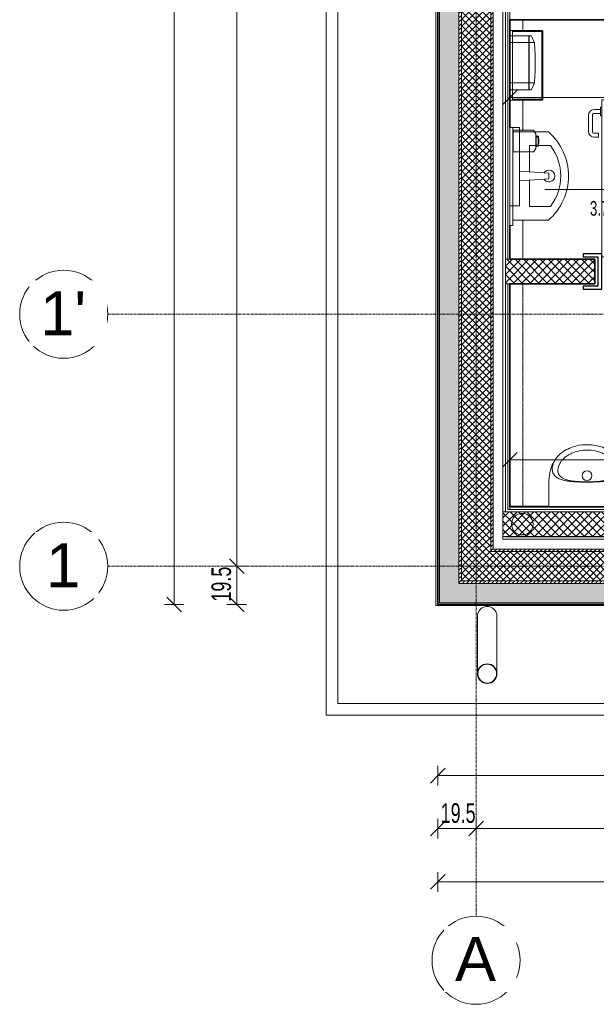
# Model space of a CAD drawing. Header units: centimetres. Extents: x 376 to 6517, y 1901 to 66534.
# Tile 36 of 115: x 1603 to 1898, y 65304 to 65807. Entities that reach past the tile are written whole.
import ezdxf

# ---------------------------------------------------------------- set-up
doc = ezdxf.new("R2010")
doc.units = ezdxf.units.CM
for name, pattern in [('__FK_przerywana', [0.32004, 0.16002, -0.16002]), ('Kreska', [0.635, 0.3175, -0.3175]), ('Linia siatki', [2.2225, 1.27, -0.3175, 0.3175, -0.3175])]:
    doc.linetypes.add(name, pattern=pattern)
for name, color, linetype, lineweight in [('A-ANNO-DIMS', 7, 'Continuous', 5), ('A-ANNO-DIMS-50', 7, 'Continuous', 5), ('A-AREA', 7, 'Continuous', 5), ('A-AREA-IDEN', 7, 'Continuous', 5), ('A-DETL-MBND', 7, 'Continuous', 5), ('A-DETL-THIN', 7, 'Continuous', 5), ('A-DOOR', 7, 'Continuous', 5), ('A-DOOR-HDLN', 7, 'Kreska', 5), ('A-FLOR', 7, 'Continuous', 5), ('A-GENM', 7, 'Continuous', 5), ('A-WALL', 7, 'Continuous', 35), ('A-WALL-PATT', 7, 'Continuous', 35), ('I-FURN', 7, 'Continuous', 5), ('P-PIPE', 7, 'Continuous', 5), ('P-SANR-FIXT', 7, 'Continuous', 5), ('S-GRID', 7, 'Continuous', 5), ('S-GRID-IDEN', 7, 'Continuous', 5)]:
    doc.layers.add(name, color=color, linetype=linetype, lineweight=lineweight)
doc.styles.add('Arial Narrow_1', font='ARIALN.TTF', dxfattribs={"width": 0.8, "height": 10})
doc.styles.add('Arial_2', font='arial.ttf', dxfattribs={"height": 22.5})
doc.styles.add('Arial_I_1', font='arial.ttf', dxfattribs={"width": 0.65, "height": 7.5})
doc.dimstyles.new('standard_wielkość_otworów', dxfattribs={"dimscale": 30.48, "dimtxt": 10.23431, "dimasz": 0.246063, "dimexe": 0.164042, "dimexo": 0.0625, "dimgap": 0, "dimtad": 1, "dimdec": 1, "dimrnd": 0.5, "dimdsep": 46, "dimtxsty": 'Arial Narrow_1', "dimblk1": 'OBLIQUE', "dimblk2": 'OBLIQUE', "dimsah": 1, "dimcen": 0.09, "dimazin": 0, "dimtfac": 1, "dimtdec": 4, "dimtix": 1, "dimtmove": 0, "dimatfit": 3, "dimfxl": 0.164042, "dimfxlon": 1, "dimtvp": 1, "dimtolj": 1, "dimtzin": 0, "dimarcsym": 2})
pattern_1 = [(0, (-61328.2136, 83.225), (2.381, 1.375), [1.587, -3.175]), (120, (-61328.2136, 83.225), (-2.38128493, 1.374506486), [1.587, -3.175]), (60, (-61328.2136, 83.225), (-0.00028493, 2.749506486), [0, -3.175, 1.587, 0])]
pattern_2 = [(45, (-61328.2136, 83.225), (-1.060660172, 1.060660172), [])]
pattern_3 = [(45, (-61328.2136, 83.225), (-1.76776695, 1.76776695), []), (135, (-61328.2136, 83.225), (-1.76776695, -1.76776695), [])]
pattern_4 = [(45, (-61328.2136, 83.225), (-2.12132034, 2.12132034), []), (135, (-61328.2136, 83.225), (-2.12132034, -2.12132034), [])]

# ---------------------------------------------------------------- blocks, each defined once
blk = doc.blocks.new('Drz Drzwi pełne x1 ___regulowane - Dd - W - łazienkowe - 87_6 x 203_7 _80 x 200_-9243152-__-00_00 Przyziemie PB')
at = {"layer": 'A-DOOR'}
for p, q in [((-40.1, 87.7), (-36.1, 87.7)), ((-40.1, 87.7), (-40.1, 9.1)), ((-36.1, 87.7), (-36.1, 7.5)), ((-40.9, 82.7), (-44, 82.7)), ((-40.9, 80.7), (-44, 80.7)), ((-40.9, 83.95), (-40.1, 83.95)), ((-40.9, 79.45), (-40.9, 83.95)), ((-35.3, 83.95), (-36.1, 83.95)), ((-35.3, 79.45), (-35.3, 83.95)), ((-35.3, 82.7), (-32.2, 82.7)), ((-35.3, 80.7), (-32.2, 80.7)), ((-47, 71.56), (-47, 79.7)), ((-45, 71.56), (-45, 79.7)), ((-40.1, 79.45), (-40.9, 79.45)), ((-36.1, 79.45), (-35.3, 79.45)), ((-31.2, 71.56), (-31.2, 79.7)), ((-29.2, 71.56), (-29.2, 79.7)), ((-41.9, 70.56), (-44, 70.56)), ((-41.9, 68.56), (-41.9, 70.56)), ((-34.3, 68.56), (-34.3, 70.56)), ((-34.3, 70.56), (-32.2, 70.56)), ((-41.9, 68.56), (-44, 68.56)), ((-34.3, 68.56), (-32.2, 68.56)), ((-36.1, 7.5), (-40.1, 7.5)), ((-20.27, 7.5), (21.73, 7.5)), ((-20.27, 5.5), (21.73, 5.5)), ((-0.54, 0.52), (-1.4, -4.91)), ((3.96, -3.67), (-1.4, -4.91))]:
    blk.add_line(p, q, dxfattribs=at)
at = {"layer": 'A-DOOR', "lineweight": 25}
for p, q in [((-40.1, 9.1), (-49.8, 9.1)), ((-49.8, 9.1), (-49.8, 7.5)), ((-49.8, 7.5), (-42.3, 7.5)), ((-42.3, 7.5), (-42.3, -7.5)), ((-40.1, -9.1), (-40.1, 9.1)), ((49.8, 9.1), (40.1, 9.1)), ((40.1, 9.1), (40.1, -9.1)), ((42.3, 7.5), (49.8, 7.5)), ((42.3, -7.5), (42.3, 7.5)), ((49.8, 7.5), (49.8, 9.1)), ((-42.3, -7.5), (-49.8, -7.5)), ((-49.8, -7.5), (-49.8, -9.1)), ((-49.8, -9.1), (-40.1, -9.1)), ((40.1, -9.1), (49.8, -9.1)), ((49.8, -7.5), (42.3, -7.5)), ((49.8, -9.1), (49.8, -7.5))]:
    blk.add_line(p, q, dxfattribs=at)
at = {"layer": 'A-DOOR'}
for centre, radius, start, end in [((-44, 79.7), 3, 90, 180), ((-44, 79.7), 1, 90, 180), ((-32.2, 79.7), 3, 0, 90), ((-32.2, 79.7), 1, 0, 90), ((-44, 71.56), 3, 180, 270), ((-44, 71.56), 1, 180, 270), ((-32.2, 71.56), 3, 270, 0), ((-32.2, 71.56), 1, 270, 0), ((8.57, 11.24), 9.79, 137.0478, 202.456), ((-8.57, 1.76), 9.79, 317.0478, 22.456)]:
    blk.add_arc(centre, radius, start, end, dxfattribs=at)
at = {"layer": 'A-DOOR-HDLN'}
blk.add_arc((-40.1, 7.5), 80.2, 360, 90, dxfattribs=at)
blk = doc.blocks.new('ARu Rura spustowa okrągła ___FK_04_0 - Na ziemię _φ10_-9230879-__-00_00 Przyziemie PB')
at = {"layer": 'P-PIPE'}
for p, q in [((7.5, 53.7), (7.5, 24.4)), ((17.5, 24.4), (17.5, 53.7))]:
    blk.add_line(p, q, dxfattribs=at)
for radius, start, end in [(5, 90, 270), (4.8, 90, 270), (5, 270, 90), (4.8, 270, 90)]:
    blk.add_arc((12.5, 53.7), radius, start, end, dxfattribs=at)
for points, knots in [([(7.5, 24.4), (7.5, 24.18), (7.53, 23.75), (7.66, 23.1), (7.87, 22.48), (8.25, 21.7), (8.92, 20.82), (9.97, 20.02), (11.19, 19.51), (12.06, 19.4), (12.5, 19.4)], [0.5, 0.5, 0.5, 0.5, 0.5416667, 0.5833333, 0.625, 0.6666667, 0.75, 0.8333333, 0.9166667, 1, 1, 1, 1]), ([(12.5, 19.4), (12.94, 19.4), (13.81, 19.51), (15.03, 20.02), (16.08, 20.82), (16.75, 21.7), (17.13, 22.48), (17.34, 23.1), (17.47, 23.75), (17.5, 24.18), (17.5, 24.4)], [0, 0, 0, 0, 0.0833333, 0.1666667, 0.25, 0.3333333, 0.375, 0.4166667, 0.4583333, 0.5, 0.5, 0.5, 0.5])]:
    blk.add_open_spline(points, degree=3, knots=knots, dxfattribs=at)
blk = doc.blocks.new('Mediclinics_Steel paper towel CZ folds dispenser_DT2106x - DT2106C-V11-__-00_00 Przyziemie PB')
at = {"layer": 'A-GENM'}
for p, q in [((63417.87, 65798.23), (63417.87, 65784.68)), ((63427.37, 65798.43), (63418.07, 65798.43)), ((63427.37, 65784.68), (63427.37, 65798.43)), ((63427.47, 65798.43), (63428.59, 65798.43)), ((63427.47, 65784.68), (63427.47, 65798.43)), ((63417.87, 65795.6), (63417.65, 65795.28)), ((63417.65, 65795.28), (63417.65, 65793.63)), ((63417.65, 65791.98), (63417.65, 65793.63)), ((63427.37, 65794.97), (63417.87, 65794.97)), ((63430.24, 65794.97), (63427.47, 65794.97)), ((63417.87, 65791.66), (63417.65, 65791.98)), ((63417.65, 65785.98), (63417.87, 65786.14)), ((63417.65, 65785.98), (63417.65, 65783.38)), ((63417.87, 65785.34), (63417.65, 65785.23)), ((63417.87, 65784.02), (63417.65, 65784.13)), ((63417.65, 65783.38), (63417.87, 65783.22)), ((63417.87, 65771.13), (63417.87, 65784.68)), ((63427.37, 65784.68), (63427.37, 65770.93)), ((63427.47, 65784.68), (63427.47, 65770.93)), ((63417.87, 65777.7), (63417.65, 65777.38)), ((63417.65, 65777.38), (63417.65, 65775.73)), ((63417.65, 65774.08), (63417.65, 65775.73)), ((63417.87, 65773.76), (63417.65, 65774.08)), ((63427.37, 65774.4), (63417.87, 65774.4)), ((63430.24, 65774.4), (63427.47, 65774.4)), ((63427.37, 65770.93), (63418.07, 65770.93)), ((63427.47, 65770.93), (63428.59, 65770.93))]:
    blk.add_line(p, q, dxfattribs=at)
for centre, radius, start, end in [((63418.07, 65798.23), 0.2, 90, 180), ((63428.59, 65798.23), 0.2, 24.4138, 90), ((63377.08, 65772.96), 57.58, 22.8167, 26.1517), ((63429.3, 65794.88), 0.949, 5.4726, 25.4207), ((63312.25, 65785.12), 118.41, 359.7887, 4.7719), ((63312.25, 65784.25), 118.41, 355.2281, 0.2113), ((63377.08, 65796.41), 57.58, 333.8483, 337.1833), ((63429.3, 65774.49), 0.949, 334.5793, 354.5274), ((63418.07, 65771.13), 0.2, 180, 270), ((63428.59, 65771.13), 0.2, 270, 335.5862)]:
    blk.add_arc(centre, radius, start, end, dxfattribs=at)
blk = doc.blocks.new('PRD_AR_WstBns_RodanWasteBin_RODX605_605S_607 - RODX605-V12-__-00_00 Przyziemie PB')
at = {"layer": 'I-FURN'}
for p, q in [((63434.23, 65801.14), (63417.65, 65801.14)), ((63418.95, 65765.86), (63418.95, 65800.91)), ((63418.95, 65800.69), (63434, 65800.69)), ((63434, 65800.91), (63434, 65765.86)), ((63434.45, 65765.86), (63434.45, 65800.91)), ((63417.65, 65765.64), (63434.23, 65765.64)), ((63434, 65766.09), (63418.95, 65766.09))]:
    blk.add_line(p, q, dxfattribs=at)
for points, knots in [([(63417.88, 65800.91), (63417.86, 65800.93), (63417.83, 65800.96), (63417.79, 65801), (63417.77, 65801.02), (63417.75, 65801.04), (63417.74, 65801.05), (63417.72, 65801.07), (63417.71, 65801.08), (63417.7, 65801.09), (63417.68, 65801.11), (63417.67, 65801.12), (63417.66, 65801.13), (63417.65, 65801.14), (63417.65, 65801.14)], [0, 0, 0, 0, 0.166667, 0.25, 0.333333, 0.375, 0.416667, 0.5, 0.541667, 0.583333, 0.666667, 0.75, 0.833333, 1, 1, 1, 1]), ([(63434.39, 65801.07), (63434.37, 65801.09), (63434.35, 65801.11), (63434.31, 65801.12), (63434.27, 65801.13), (63434.25, 65801.14), (63434.23, 65801.14)], [0, 0, 0, 0, 0.333333, 0.5, 0.666667, 1, 1, 1, 1]), ([(63434.45, 65800.91), (63434.45, 65800.93), (63434.45, 65800.96), (63434.44, 65801), (63434.42, 65801.03), (63434.4, 65801.06), (63434.39, 65801.07)], [0, 0, 0, 0, 0.333333, 0.5, 0.666667, 1, 1, 1, 1]), ([(63417.88, 65765.86), (63417.86, 65765.84), (63417.83, 65765.81), (63417.79, 65765.78), (63417.77, 65765.75), (63417.75, 65765.74), (63417.74, 65765.72), (63417.72, 65765.71), (63417.71, 65765.69), (63417.7, 65765.68), (63417.68, 65765.67), (63417.67, 65765.65), (63417.66, 65765.64), (63417.65, 65765.64), (63417.65, 65765.64)], [0, 0, 0, 0, 0.166667, 0.25, 0.333333, 0.375, 0.416667, 0.5, 0.541667, 0.583333, 0.666667, 0.75, 0.833333, 1, 1, 1, 1]), ([(63434.23, 65765.64), (63434.25, 65765.64), (63434.27, 65765.64), (63434.31, 65765.65), (63434.35, 65765.67), (63434.37, 65765.69), (63434.39, 65765.7)], [0, 0, 0, 0, 0.333333, 0.5, 0.666667, 1, 1, 1, 1]), ([(63434.39, 65765.7), (63434.4, 65765.72), (63434.42, 65765.74), (63434.44, 65765.78), (63434.45, 65765.82), (63434.45, 65765.84), (63434.45, 65765.86)], [0, 0, 0, 0, 0.333333, 0.5, 0.666667, 1, 1, 1, 1])]:
    blk.add_open_spline(points, degree=3, knots=knots, dxfattribs=at)
for points in [[(63434.39, 65801.07), (63434.37, 65801.06), (63434.34, 65801.03), (63434.29, 65800.97), (63434.25, 65800.93), (63434.23, 65800.91)], [(63434.23, 65765.86), (63434.25, 65765.84), (63434.29, 65765.8), (63434.34, 65765.75), (63434.37, 65765.72), (63434.39, 65765.7)]]:
    blk.add_open_spline(points, degree=3, dxfattribs=at)
blk = doc.blocks.new('ZZZ OHy Pisuar ___FK_04_0 - przykład-5707103-__-00_00 Przyziemie PB')
at = {"layer": 'P-SANR-FIXT', "color": 142, "true_color": 0x0080c0}
for p, q in [((63440.25, 65580.87), (63441.38, 65582.83)), ((63472.92, 65582.83), (63474.06, 65580.87)), ((63442.49, 65578.72), (63443.98, 65581.22)), ((63443.98, 65581.22), (63442.84, 65579.3)), ((63471.47, 65579.3), (63470.33, 65581.22)), ((63470.33, 65581.22), (63471.81, 65578.72)), ((63437.65, 65571.36), (63437.65, 65557.86)), ((63476.65, 65557.86), (63476.65, 65571.36))]:
    blk.add_line(p, q, dxfattribs=at)
at = {"layer": 'P-SANR-FIXT', "color": 142, "true_color": 0x0080c0, "flags": 128}
for points in [[(63441.38, 65582.83), (63439.34, 65579.3), (63438.08, 65575.42), (63437.65, 65571.36)], [(63476.65, 65571.36), (63476.23, 65575.42), (63474.96, 65579.3), (63472.92, 65582.83)], [(63437.65, 65571.36), (63438.08, 65575.42), (63439.34, 65579.3), (63440.14, 65580.68)], [(63474.17, 65580.68), (63474.96, 65579.3), (63476.23, 65575.42), (63476.65, 65571.36)]]:
    blk.add_lwpolyline(points, dxfattribs=at)
at = {"layer": 'P-SANR-FIXT', "color": 142, "true_color": 0x0080c0}
for start, end in [(0, 180), (180, 0)]:
    blk.add_arc((63457.15, 65573.86), 2.5, start, end, dxfattribs=at)
for points, knots in [([(63441.38, 65582.83), (63441.75, 65583.33), (63442.39, 65584.07), (63443.42, 65585.01), (63444.27, 65585.69), (63445.19, 65586.33), (63446.51, 65587.12), (63449.04, 65588.35), (63453.11, 65589.53), (63458.12, 65589.83), (63462.87, 65589.13), (63466.35, 65587.89), (63468.81, 65586.55), (63470.45, 65585.41), (63471.85, 65584.15), (63472.6, 65583.28), (63472.92, 65582.83)], [-1, -1, -1, -1, -0.933824, -0.900735, -0.867647, -0.834559, -0.801471, -0.735294, -0.602941, -0.470588, -0.352941, -0.235294, -0.176471, -0.117647, -0.058824, 0, 0, 0, 0]), ([(63470.33, 65581.22), (63470.04, 65581.61), (63469.39, 65582.36), (63468.15, 65583.44), (63466.7, 65584.44), (63464.49, 65585.6), (63461.31, 65586.65), (63457.15, 65587.09), (63452.99, 65586.65), (63449.82, 65585.6), (63447.61, 65584.44), (63446.15, 65583.45), (63444.92, 65582.36), (63444.26, 65581.61), (63443.98, 65581.22)], [-1, -1, -1, -1, -0.9375, -0.875, -0.8125, -0.75, -0.625, -0.5, -0.375, -0.25, -0.1875, -0.125, -0.0625, 0, 0, 0, 0]), ([(63445.63, 65571.36), (63445.2, 65571.46), (63444.38, 65571.66), (63442.92, 65572.17), (63441.23, 65573.08), (63439.78, 65574.7), (63439.26, 65576.62), (63439.37, 65578.39), (63439.73, 65579.81), (63440.38, 65581.31), (63441.01, 65582.32), (63441.38, 65582.83)], [-1, -1, -1, -1, -0.931818, -0.863636, -0.727273, -0.545455, -0.363636, -0.272727, -0.181818, -0.090909, 0, 0, 0, 0]), ([(63472.92, 65582.83), (63473.2, 65582.45), (63473.7, 65581.69), (63474.46, 65580.18), (63475.07, 65578.13), (63474.96, 65575.79), (63473.85, 65573.75), (63472.14, 65572.51), (63470.32, 65571.77), (63469.25, 65571.49), (63468.68, 65571.36)], [-1, -1, -1, -1, -0.931818, -0.863636, -0.727273, -0.545455, -0.363636, -0.181818, -0.090909, 0, 0, 0, 0]), ([(63443.98, 65581.22), (63443.62, 65580.74), (63443.01, 65579.79), (63442.25, 65577.92), (63442.09, 65575.79), (63442.85, 65574.08), (63443.98, 65572.99), (63445.09, 65572.31), (63446.45, 65571.76), (63447.55, 65571.48), (63448.14, 65571.36)], [-1, -1, -1, -1, -0.9, -0.8, -0.6, -0.4, -0.3, -0.2, -0.1, 0, 0, 0, 0]), ([(63466.16, 65571.36), (63466.76, 65571.48), (63467.85, 65571.76), (63469.67, 65572.49), (63471.3, 65573.74), (63472.06, 65575.45), (63472.12, 65577.07), (63471.86, 65578.38), (63471.29, 65579.79), (63470.69, 65580.74), (63470.33, 65581.22)], [-1, -1, -1, -1, -0.9, -0.8, -0.6, -0.4, -0.3, -0.2, -0.1, 0, 0, 0, 0]), ([(63448.14, 65571.36), (63448.8, 65571.23), (63449.86, 65571.07), (63451.24, 65570.93), (63452.07, 65570.87), (63452.71, 65570.83), (63453.37, 65570.79), (63454.27, 65570.76), (63455.21, 65570.73), (63456.15, 65570.72), (63456.86, 65570.71), (63457.58, 65570.71), (63458.25, 65570.72), (63458.86, 65570.73), (63459.42, 65570.74), (63459.98, 65570.76), (63460.71, 65570.78), (63461.59, 65570.83), (63462.62, 65570.89), (63463.58, 65570.98), (63464.81, 65571.12), (63465.64, 65571.26), (63466.16, 65571.36)], [-1, -1, -1, -1, -0.861111, -0.791667, -0.756944, -0.722222, -0.6875, -0.652778, -0.583333, -0.548611, -0.513889, -0.479167, -0.444444, -0.416667, -0.388889, -0.361111, -0.333333, -0.277778, -0.222222, -0.166667, -0.111111, 0, 0, 0, 0])]:
    blk.add_open_spline(points, degree=3, knots=knots, dxfattribs=at)
blk.add_open_spline([(63468.68, 65571.36), (63468.19, 65571.26), (63467.16, 65571.07), (63465.45, 65570.87), (63463.56, 65570.72), (63461.53, 65570.63), (63459.38, 65570.58), (63457.15, 65570.57), (63454.93, 65570.58), (63452.78, 65570.63), (63450.74, 65570.72), (63448.86, 65570.87), (63447.15, 65571.07), (63446.12, 65571.26), (63445.63, 65571.36)], degree=3, dxfattribs=at)
blk = doc.blocks.new('OHy Szereg Umywalka ___FK_04_0 - _45 x 30_-9272457-__-00_00 Przyziemie PB')
at = {"layer": 'P-SANR-FIXT', "color": 142, "true_color": 0x0080c0}
for p, q in [((-10, 38.24), (-10, 19.9)), ((-3, 28.4), (-3, 39.27)), ((11.05, 38.4), (10, 23.4)), ((11.05, 38.4), (13.95, 38.4)), ((15, 23.4), (13.95, 38.4)), ((28, 39.27), (28, 28.4)), ((35, 19.9), (35, 38.24)), ((10.35, 28.4), (-3, 28.4)), ((28, 28.4), (14.65, 28.4)), ((15, 23.4), (10, 23.4))]:
    blk.add_line(p, q, dxfattribs=at)
for centre, radius, start, end in [((12.5, 18.4), 30, 90, 138.5904), ((12.5, 18.4), 30, 41.4096, 90), ((12.5, 18.4), 26, 90, 126.5949), ((12.5, 38.4), 3, 45, 225), ((12.5, 18.4), 26, 53.4051, 90), ((12.5, 38.4), 3, 303.0422, 45), ((12.5, 38.4), 3, 225, 236.9578)]:
    blk.add_arc(centre, radius, start, end, dxfattribs=at)
blk = doc.blocks.new('MEBLE lustro łazienka wtopione - MEBLE lustro łazienka wtopione-V14-__-00_00 Przyziemie PB')
at = {"layer": 'I-FURN'}
for p, q in [((20, 0), (-30, 0)), ((-30, 0), (-30, -1.5)), ((-30, -1.5), (20, -1.5)), ((-20, -5), (-20, 0)), ((-20, 0), (20, 0)), ((20, -5), (-20, -5)), ((20, -5), (17.75, -5)), ((20, 0), (20, -5)), ((20, -1.5), (20, 0)), ((20, -1.5), (20, -5))]:
    blk.add_line(p, q, dxfattribs=at)
blk = doc.blocks.new('Mediclinics_Foam soap dispenser_DJF0032x - DJ0032-V15-__-00_00 Przyziemie PB')
at = {"layer": 'A-GENM'}
for p, q in [((63429.72, 65750.19), (63419.4, 65750.19)), ((63419.4, 65739.19), (63419.4, 65750.19)), ((63429.72, 65750.19), (63430.97, 65748.4)), ((63430.97, 65748.4), (63430.97, 65740.97)), ((63430.97, 65747.7), (63431.06, 65747.7)), ((63431.04, 65746.95), (63431.06, 65747.7)), ((63431.06, 65747.7), (63431.14, 65747.45)), ((63431.14, 65747.45), (63431.14, 65744.69)), ((63431.04, 65746.95), (63431.04, 65742.42)), ((63431.06, 65741.67), (63431.04, 65742.42)), ((63431.14, 65747.24), (63432.1, 65747.24)), ((63431.14, 65746.76), (63432.11, 65746.76)), ((63431.14, 65741.92), (63431.14, 65744.69)), ((63432.11, 65742.61), (63431.14, 65742.61)), ((63432.1, 65742.13), (63432.1, 65747.24)), ((63432.38, 65746.84), (63432.38, 65742.53)), ((63432.38, 65746.02), (63432.45, 65746.02)), ((63432.38, 65743.35), (63432.45, 65743.35)), ((63432.45, 65746.02), (63432.45, 65744.69)), ((63432.45, 65743.35), (63432.45, 65744.69)), ((63429.72, 65739.19), (63419.4, 65739.19)), ((63430.97, 65740.97), (63429.72, 65739.19)), ((63430.97, 65741.67), (63431.06, 65741.67)), ((63431.06, 65741.67), (63431.14, 65741.92)), ((63431.14, 65742.13), (63432.1, 65742.13))]:
    blk.add_line(p, q, dxfattribs=at)
for centre, start, end in [((63431.93, 65746.83), 0.2541, 67.1598), ((63431.93, 65742.54), 292.8402, 359.7459)]:
    blk.add_arc(centre, 0.443, start, end, dxfattribs=at)
for centre, major_axis, ratio, start_param, end_param in [((63429.36, 65734.4), (0, 13.36), 0.367595, 5.911327, 5.932882), ((63429.36, 65754.97), (0, 13.36), 0.367595, 3.491852, 3.513413), ((63431.87, 65746.56), (0.505, 0.007), 0.438242, 6.262186, 7.360585), ((63431.87, 65742.84), (-0.503, 0.043), 0.470954, 2.095124, 3.194033)]:
    blk.add_ellipse(centre, major_axis=major_axis, ratio=ratio, start_param=start_param, end_param=end_param, dxfattribs=at)
blk = doc.blocks.new('Siatka - M_Symbol siatki - okrąg mniejszy-7853319-__-00_00 Przyziemie PB')
at = {"layer": 'S-GRID-IDEN'}
blk.add_circle((0, 0), 0.45, dxfattribs=at)
blk = doc.blocks.new('DIMBLOCK6-__-00_00 Przyziemie PB')
at = {"layer": 'A-ANNO-DIMS-50', "color": 250, "true_color": 0x303030}
for p, q in [((1816.5, 65393.66), (1816.5, 65398.66)), ((1816.5, 65393.66), (1820.25, 65397.41)), ((1836.05, 65393.66), (1836.05, 65398.66)), ((1836.05, 65393.66), (1839.8, 65397.41)), ((1816.5, 65393.66), (1812.75, 65389.91)), ((1816.5, 65393.66), (1836.05, 65393.66)), ((1816.5, 65393.66), (1816.5, 65388.66)), ((1836.05, 65393.66), (1832.3, 65389.91)), ((1836.05, 65393.66), (1836.05, 65388.66))]:
    blk.add_line(p, q, dxfattribs=at)
at = {"layer": 'A-ANNO-DIMS-50', "color": 0, "insert": (1817.99, 65406.58), "char_height": 10, "width": 19.8838, "attachment_point": 1, "line_spacing_factor": 0.974696, "style": 'Arial Narrow_1'}
blk.add_mtext('19.5', dxfattribs=at)
blk = doc.blocks.new('_Oblique')
at = {"color": 0, "linetype": 'ByBlock', "lineweight": -2}
blk.add_line((-0.5, -0.5), (0.5, 0.5), dxfattribs=at)
blk = doc.blocks.new('DIMBLOCK7-__-00_00 Przyziemie PB')
at = {"layer": 'A-ANNO-DIMS-50', "color": 250, "true_color": 0x303030}
for p, q in [((1836.05, 65393.66), (1836.05, 65398.66)), ((1836.05, 65393.66), (1839.8, 65397.41)), ((2920.95, 65393.66), (2920.95, 65398.66)), ((2920.95, 65393.66), (2924.7, 65397.41)), ((1836.05, 65393.66), (1832.3, 65389.91)), ((1836.05, 65393.66), (2920.95, 65393.66)), ((1836.05, 65393.66), (1836.05, 65388.66)), ((2920.95, 65393.66), (2917.2, 65389.91)), ((2920.95, 65393.66), (2920.95, 65388.66))]:
    blk.add_line(p, q, dxfattribs=at)
at = {"layer": 'A-ANNO-DIMS-50', "color": 0, "insert": (2369.07, 65406.58), "char_height": 10, "width": 22.613, "attachment_point": 1, "line_spacing_factor": 0.974696, "style": 'Arial Narrow_1'}
blk.add_mtext('1085', dxfattribs=at)
blk = doc.blocks.new('DIMBLOCK9-__-00_00 Przyziemie PB')
at = {"layer": 'A-ANNO-DIMS-50', "color": 250, "true_color": 0x303030}
for p, q in [((1816.5, 65366.41), (1816.5, 65371.41)), ((2940.5, 65366.41), (2940.5, 65371.41)), ((1816.5, 65366.41), (1812.75, 65362.66)), ((1816.5, 65366.41), (1820.25, 65370.16)), ((1816.5, 65366.41), (2940.5, 65366.41)), ((1816.5, 65366.41), (1816.5, 65361.41)), ((2940.5, 65366.41), (2936.75, 65362.66)), ((2940.5, 65366.41), (2944.25, 65370.16)), ((2940.5, 65366.41), (2940.5, 65361.41))]:
    blk.add_line(p, q, dxfattribs=at)
at = {"layer": 'A-ANNO-DIMS-50', "color": 0, "insert": (2369.07, 65379.33), "char_height": 10, "width": 22.613, "attachment_point": 1, "line_spacing_factor": 0.974696, "style": 'Arial Narrow_1'}
blk.add_mtext('1124', dxfattribs=at)
blk = doc.blocks.new('DIMBLOCK14-__-00_00 Przyziemie PB')
at = {"layer": 'A-ANNO-DIMS-50', "color": 250, "true_color": 0x303030}
for p, q in [((1713.75, 66312.51), (1710, 66316.26)), ((1713.75, 66312.51), (1708.75, 66312.51)), ((1713.75, 66312.51), (1713.75, 65527.61)), ((1713.75, 66312.51), (1717.5, 66308.76)), ((1713.75, 66312.51), (1718.75, 66312.51)), ((1713.75, 65527.61), (1710, 65531.36)), ((1713.75, 65527.61), (1708.75, 65527.61)), ((1713.75, 65527.61), (1717.5, 65523.86)), ((1713.75, 65527.61), (1718.75, 65527.61))]:
    blk.add_line(p, q, dxfattribs=at)
at = {"layer": 'A-ANNO-DIMS-50', "color": 0, "insert": (1700.83, 65913), "char_height": 10, "width": 16.9597, "attachment_point": 1, "rotation": 90, "line_spacing_factor": 0.974696, "style": 'Arial Narrow_1'}
blk.add_mtext('785', dxfattribs=at)
blk = doc.blocks.new('DIMBLOCK15-__-00_00 Przyziemie PB')
at = {"layer": 'A-ANNO-DIMS-50', "color": 250, "true_color": 0x303030}
for p, q in [((1713.75, 65527.61), (1710, 65531.36)), ((1713.75, 65527.61), (1708.75, 65527.61)), ((1713.75, 65527.61), (1713.75, 65508.06)), ((1713.75, 65527.61), (1717.5, 65523.86)), ((1713.75, 65527.61), (1718.75, 65527.61)), ((1713.75, 65508.06), (1710, 65511.81)), ((1713.75, 65508.06), (1708.75, 65508.06)), ((1713.75, 65508.06), (1717.5, 65504.31)), ((1713.75, 65508.06), (1718.75, 65508.06))]:
    blk.add_line(p, q, dxfattribs=at)
at = {"layer": 'A-ANNO-DIMS-50', "color": 0, "insert": (1700.83, 65509.55), "char_height": 10, "width": 19.8838, "attachment_point": 1, "rotation": 90, "line_spacing_factor": 0.974696, "style": 'Arial Narrow_1'}
blk.add_mtext('19.5', dxfattribs=at)
blk = doc.blocks.new('DIMBLOCK16-__-00_00 Przyziemie PB')
at = {"layer": 'A-ANNO-DIMS-50', "color": 250, "true_color": 0x303030}
for p, q in [((1681.8, 66332.06), (1678.05, 66335.81)), ((1681.8, 66332.06), (1676.8, 66332.06)), ((1681.8, 66332.06), (1681.8, 65508.06)), ((1681.8, 66332.06), (1685.55, 66328.31)), ((1681.8, 66332.06), (1686.8, 66332.06)), ((1681.8, 65508.06), (1678.05, 65511.81)), ((1681.8, 65508.06), (1676.8, 65508.06)), ((1681.8, 65508.06), (1685.55, 65504.31)), ((1681.8, 65508.06), (1686.8, 65508.06))]:
    blk.add_line(p, q, dxfattribs=at)
at = {"layer": 'A-ANNO-DIMS-50', "color": 0, "insert": (1668.87, 65913), "char_height": 10, "width": 16.9597, "attachment_point": 1, "rotation": 90, "line_spacing_factor": 0.974696, "style": 'Arial Narrow_1'}
blk.add_mtext('824', dxfattribs=at)
blk = doc.blocks.new('METKA_POMIESZCZENIA PB NL Lubin - Rozbudowana - z ramką-8603349-__-00_00 Przyziemie PB')
at = {"layer": 'A-AREA-IDEN'}
for p, q in [((0, 0.425), (0, 0)), ((-1, 0), (1.3, 0)), ((0, 0), (0, -0.425))]:
    blk.add_line(p, q, dxfattribs=at)
blk = doc.blocks.new('DIMBLOCK29-__-00_00 Przyziemie PB')
at = {"layer": 'A-ANNO-DIMS-50', "color": 250, "true_color": 0x303030}
for p, q in [((1816.5, 65420.67), (1816.5, 65425.67)), ((2199.15, 65420.67), (2199.15, 65425.67)), ((1816.5, 65420.67), (1812.75, 65416.92)), ((1816.5, 65420.67), (1820.25, 65424.42)), ((1816.5, 65420.67), (2199.15, 65420.67)), ((1816.5, 65420.67), (1816.5, 65415.67)), ((2199.15, 65420.67), (2195.4, 65416.92)), ((2199.15, 65420.67), (2202.9, 65424.42)), ((2199.15, 65420.67), (2199.15, 65415.67))]:
    blk.add_line(p, q, dxfattribs=at)
at = {"layer": 'A-ANNO-DIMS-50', "color": 0, "insert": (1997.18, 65433.6), "char_height": 10, "width": 25.537, "attachment_point": 1, "line_spacing_factor": 0.974696, "style": 'Arial Narrow_1'}
blk.add_mtext('382.5', dxfattribs=at)
blk = doc.blocks.new('DIMBLOCK61-__-00_00 Przyziemie PB')
at = {"layer": 'A-ANNO-DIMS-50', "color": 250, "true_color": 0x303030}
for p, q in [((1853.3, 65767.03), (1853.3, 65772.03)), ((1853.3, 65767.03), (1857.05, 65770.78)), ((2003.3, 65767.03), (2003.3, 65772.03)), ((2003.3, 65767.03), (2007.05, 65770.78)), ((1853.3, 65767.03), (1849.55, 65763.28)), ((1853.3, 65767.03), (2003.3, 65767.03)), ((1853.3, 65767.03), (1853.3, 65762.03)), ((2003.3, 65767.03), (1999.55, 65763.28)), ((2003.3, 65767.03), (2003.3, 65762.03))]:
    blk.add_line(p, q, dxfattribs=at)
at = {"layer": 'A-ANNO-DIMS-50', "color": 0, "insert": (1921.23, 65779.95), "char_height": 10, "width": 16.9597, "attachment_point": 1, "line_spacing_factor": 0.974696, "style": 'Arial Narrow_1'}
blk.add_mtext('150', dxfattribs=at)
blk = doc.blocks.new('DIMBLOCK69-__-00_00 Przyziemie PB')
at = {"layer": 'A-ANNO-DIMS-50', "color": 250, "true_color": 0x303030}
for p, q in [((1853.3, 65581.99), (1853.3, 65586.99)), ((2003.3, 65581.99), (2003.3, 65586.99)), ((1853.3, 65581.99), (1849.55, 65578.24)), ((1853.3, 65581.99), (1857.05, 65585.74)), ((1853.3, 65581.99), (2003.3, 65581.99)), ((1853.3, 65581.99), (1853.3, 65576.99)), ((2003.3, 65581.99), (1999.55, 65578.24)), ((2003.3, 65581.99), (2007.05, 65585.74)), ((2003.3, 65581.99), (2003.3, 65576.99))]:
    blk.add_line(p, q, dxfattribs=at)
at = {"layer": 'A-ANNO-DIMS-50', "color": 0, "insert": (1921.23, 65594.91), "char_height": 10, "width": 16.9597, "attachment_point": 1, "line_spacing_factor": 0.974696, "style": 'Arial Narrow_1'}
blk.add_mtext('150', dxfattribs=at)

msp = doc.modelspace()

# ---------------------------------------------------------------- hatches: boundary and pattern name
at = {"layer": 'A-WALL-PATT', "lineweight": 5, "true_color": 0x808080}
h = msp.add_hatch(dxfattribs=at)
h.set_pattern_fill('FP_7', color=8, style=0, pattern_type=2)
h.set_pattern_definition(pattern_1)
h.paths.add_polyline_path([(1818.5, 65518.86), (1827.3, 65518.86), (1827.3, 66331.26), (1817.3, 66331.26), (1817.3, 65518.86)])
h = msp.add_hatch(dxfattribs=at)
h.set_pattern_fill('FP_8', color=8, style=0, pattern_type=2)
h.set_pattern_definition(pattern_2)
h.paths.add_polyline_path([(1828.37, 65520.11), (1828.55, 65520.11), (1828.55, 66321.26), (1827.3, 66321.26), (1827.3, 65520.11)])
at = {"layer": 'A-WALL-PATT', "lineweight": 5, "true_color": 0x787878}
h = msp.add_hatch(dxfattribs=at)
h.set_pattern_fill('FP_9', color=8, style=0, pattern_type=2)
h.set_pattern_definition(pattern_3)
h.paths.add_polyline_path([(1840.34, 65535.11), (1843.55, 65535.11), (1843.55, 66320.01), (1828.55, 66320.01), (1828.55, 65535.11)])
at = {"layer": 'A-WALL-PATT', "lineweight": 5, "true_color": 0x808080}
h = msp.add_hatch(dxfattribs=at)
h.set_pattern_fill('FP_8', color=8, style=0, pattern_type=2)
h.set_pattern_definition(pattern_2)
h.paths.add_polyline_path([(1843.55, 65536.36), (1844.8, 65536.36), (1844.8, 66305.01), (1843.55, 66305.01), (1843.55, 65537.91)])
at = {"layer": 'A-WALL-PATT', "lineweight": 5, "true_color": 0x008000}
h = msp.add_hatch(dxfattribs=at)
h.set_pattern_fill('FP_11', color=96, style=0, pattern_type=2)
h.set_pattern_definition(pattern_4)
h.paths.add_polyline_path([(1851.05, 65671.86), (1896.7, 65671.86), (1896.7, 65684.36), (1851.05, 65684.36)])
h.paths.add_polyline_path([(1984.3, 65671.86), (2003.3, 65671.86), (2003.3, 65684.36), (1984.3, 65684.36), (1984.3, 65678.11)])
h = msp.add_hatch(dxfattribs=at)
h.set_pattern_fill('FP_11', color=96, style=0, pattern_type=2)
h.set_pattern_definition(pattern_4)
h.paths.add_polyline_path([(1851.05, 65542.86), (2003.3, 65542.86), (2003.3, 65544.86), (2015.8, 65544.86), (2015.8, 65555.36), (1849.8, 65555.36), (1849.8, 65542.86), (1850.8, 65542.86)])
at = {"layer": 'A-WALL-PATT', "lineweight": 5, "true_color": 0x808080}
h = msp.add_hatch(dxfattribs=at)
h.set_pattern_fill('FP_8', color=8, style=0, pattern_type=2)
h.set_pattern_definition(pattern_2)
h.paths.add_polyline_path([(1852.3, 65535.11), (2170.85, 65535.11), (2170.85, 65536.36), (1843.55, 65536.36), (1843.55, 65535.11), (1851.05, 65535.11)])
at = {"layer": 'A-WALL-PATT', "lineweight": 5, "true_color": 0x787878}
h = msp.add_hatch(dxfattribs=at)
h.set_pattern_fill('FP_9', color=8, style=0, pattern_type=2)
h.set_pattern_definition(pattern_3)
h.paths.add_polyline_path([(2125.31, 65520.11), (2172.1, 65520.11), (2172.1, 65535.11), (1828.55, 65535.11), (1828.55, 65520.11), (2113.61, 65520.11)])
at = {"layer": 'A-WALL-PATT', "lineweight": 5, "true_color": 0x808080}
h = msp.add_hatch(dxfattribs=at)
h.set_pattern_fill('FP_7', color=8, style=0, pattern_type=2)
h.set_pattern_definition(pattern_1)
h.paths.add_polyline_path([(2018.45, 65508.86), (2188.35, 65508.86), (2188.35, 65518.86), (1817.3, 65518.86), (1817.3, 65508.86), (2006.58, 65508.86)])
h = msp.add_hatch(dxfattribs=at)
h.set_pattern_fill('FP_8', color=8, style=0, pattern_type=2)
h.set_pattern_definition(pattern_2)
h.paths.add_polyline_path([(1935.33, 65518.86), (2187.1, 65518.86), (2187.1, 65520.11), (1827.3, 65520.11), (1827.3, 65518.86), (1887.84, 65518.86)])

# ---------------------------------------------------------------- linework, layer by layer
at = {"layer": 'A-AREA'}
msp.add_line((1853.3, 65558.36), (1873.3, 65558.36), dxfattribs=at)
at = {"layer": 'A-DETL-MBND', "linetype": '__FK_przerywana'}
for p, q in [((1859.9, 65801.13), (1859.9, 65806.69)), ((1859.9, 65749.36), (1859.9, 65765.65)), ((1859.9, 65684.36), (1859.9, 65704.36)), ((1859.9, 65557.86), (1859.9, 65671.86))]:
    msp.add_line(p, q, dxfattribs=at)
at = {"layer": 'A-DETL-THIN'}
msp.add_circle((1859.66, 65549.11), 5.5, dxfattribs=at)
at = {"layer": 'A-FLOR'}
for p, q in [((1815.45, 65507.51), (1815.45, 66332.06)), ((2167.65, 65507.51), (1815.45, 65507.51))]:
    msp.add_line(p, q, dxfattribs=at)
at = {"layer": 'A-WALL', "lineweight": 5}
for p, q in [((1759.45, 65451.51), (1759.45, 66387.26)), ((1765.45, 66381.26), (1765.45, 65457.51)), ((1817.3, 66331.26), (1817.3, 65508.86)), ((1827.3, 65518.86), (1827.3, 66321.26)), ((1828.55, 65520.11), (1828.55, 66320.01)), ((1843.55, 66305.01), (1843.55, 65535.11)), ((1844.8, 66303.76), (1844.8, 65536.36)), ((1849.8, 66102.76), (1849.8, 65541.36)), ((1851.05, 66102.76), (1851.05, 65555.36)), ((1852.3, 65978.26), (1852.3, 65684.36)), ((1853.3, 65806.69), (1853.3, 65978.26)), ((1851.05, 65684.36), (1853.3, 65684.36)), ((1851.05, 65671.86), (1853.3, 65671.86)), ((1852.3, 65671.86), (1852.3, 65556.61)), ((1852.3, 65556.61), (2003.3, 65556.61)), ((1853.3, 65556.61), (1853.3, 65557.86)), ((2015.8, 65555.36), (1849.8, 65555.36)), ((1849.8, 65542.86), (2003.3, 65542.86)), ((1849.8, 65541.36), (2165.85, 65541.36)), ((1851.05, 65542.61), (2164.6, 65542.61)), ((1844.8, 65536.36), (1852.3, 65536.36)), ((2170.85, 65536.36), (1852.3, 65536.36)), ((1843.55, 65535.11), (2172.1, 65535.11)), ((1827.3, 65518.86), (2188.35, 65518.86)), ((1828.55, 65520.11), (1852.3, 65520.11)), ((2187.1, 65520.11), (1852.3, 65520.11)), ((1817.3, 65508.86), (2198.35, 65508.86)), ((1765.45, 65457.51), (2167.65, 65457.51)), ((2173.65, 65451.51), (1759.45, 65451.51))]:
    msp.add_line(p, q, dxfattribs=at)
at = {"layer": 'A-WALL'}
for p, q in [((1816.5, 66332.06), (1816.5, 65508.06)), ((1853.3, 65751.61), (1853.3, 65806.69)), ((1853.3, 65806.69), (2003.3, 65806.69)), ((1853.3, 65684.36), (1853.3, 65701.61)), ((1896.7, 65684.36), (1853.3, 65684.36)), ((1896.7, 65671.86), (1896.7, 65684.36)), ((1853.3, 65557.86), (1853.3, 65671.86)), ((1853.3, 65671.86), (1896.7, 65671.86)), ((2003.3, 65557.86), (1853.3, 65557.86)), ((1816.5, 65508.06), (2199.15, 65508.06))]:
    msp.add_line(p, q, dxfattribs=at)
at = {"layer": 'S-GRID', "color": 9, "linetype": 'Linia siatki', "true_color": 0xc0c0c0}
for p, q in [((1836.05, 66462.01), (1836.05, 65348.91)), ((1647.86, 65656.29), (3077.65, 65656.29)), ((1647.86, 65527.61), (3077.65, 65527.61))]:
    msp.add_line(p, q, dxfattribs=at)

# ---------------------------------------------------------------- block references
at = {"layer": 'A-AREA-IDEN', "xscale": 49.99999999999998, "yscale": 49.99999999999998, "zscale": 49.99999999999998}
msp.add_blockref('METKA_POMIESZCZENIA PB NL Lubin - Rozbudowana - z ramką-8603349-__-00_00 Przyziemie PB', (1921.23, 65719.96), dxfattribs=at)
at = {"layer": 'A-DOOR'}
msp.add_blockref('Drz Drzwi pełne x1 ___regulowane - Dd - W - łazienkowe - 87_6 x 203_7 _80 x 200_-9243152-__-00_00 Przyziemie PB', (1940.5, 65678.11), dxfattribs=at)
at = {"layer": 'A-GENM'}
for name in ['Mediclinics_Steel paper towel CZ folds dispenser_DT2106x - DT2106C-V11-__-00_00 Przyziemie PB', 'Mediclinics_Foam soap dispenser_DJF0032x - DJ0032-V15-__-00_00 Przyziemie PB']:
    msp.add_blockref(name, (-61564.36, 0), dxfattribs=at)
at = {"layer": 'I-FURN'}
msp.add_blockref('PRD_AR_WstBns_RodanWasteBin_RODX605_605S_607 - RODX605-V12-__-00_00 Przyziemie PB', (-61564.36, 0), dxfattribs=at)
at = {"layer": 'I-FURN', "rotation": 90.0000000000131}
msp.add_blockref('MEBLE lustro łazienka wtopione - MEBLE lustro łazienka wtopione-V14-__-00_00 Przyziemie PB', (1853.3, 65731.61), dxfattribs=at)
at = {"layer": 'P-PIPE', "rotation": 180}
msp.add_blockref('ARu Rura spustowa okrągła ___FK_04_0 - Na ziemię _φ10_-9230879-__-00_00 Przyziemie PB', (1854.25, 65526.46), dxfattribs=at)
at = {"layer": 'P-SANR-FIXT', "color": 142, "true_color": 0x0080c0, "rotation": 270}
msp.add_blockref('OHy Szereg Umywalka ___FK_04_0 - _45 x 30_-9272457-__-00_00 Przyziemie PB', (1834.9, 65739.36), dxfattribs=at)
at = {"layer": 'P-SANR-FIXT', "color": 142, "true_color": 0x0080c0}
msp.add_blockref('ZZZ OHy Pisuar ___FK_04_0 - przykład-5707103-__-00_00 Przyziemie PB', (-61564.36, 0), dxfattribs=at)
at = {"layer": 'S-GRID-IDEN', "xscale": 49.99999999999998, "yscale": 49.99999999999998, "zscale": 49.99999999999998}
for p, rotation in [((1625.36, 65656.29), 269.9999999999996), ((1625.36, 65527.61), 269.9999999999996), ((1836.05, 65326.41), 180)]:
    msp.add_blockref('Siatka - M_Symbol siatki - okrąg mniejszy-7853319-__-00_00 Przyziemie PB', p, dxfattribs=dict(at, rotation=rotation))

# ---------------------------------------------------------------- texts
at = {"layer": 'A-AREA-IDEN', "insert": (1894.25, 65714.11), "char_height": 7.5, "width": 28.6603, "attachment_point": 1, "style": 'Arial_I_1'}
msp.add_mtext('3.77 m²', dxfattribs=at)

# ---------------------------------------------------------------- dimensions: what is measured, and where the dimension line sits
at = {"layer": 'A-ANNO-DIMS', "color": 250, "true_color": 0x303030}
for base, p1, p2, override, picture, middle in [((1681.8, 65508.06), (1686.8, 66332.06), (1686.8, 65508.06), {"dimpost": '<>', "dimfxl": 824}, 'DIMBLOCK16-__-00_00 Przyziemie PB', (1676.69, 65920.06)), ((1713.75, 65527.61), (1718.75, 66312.51), (1718.75, 65527.61), {"dimpost": '<>', "dimfxl": 784.9}, 'DIMBLOCK14-__-00_00 Przyziemie PB', (1708.65, 65920.06)), ((1713.75223338, 65508.06238552), (1718.75223338, 65527.61238552), (1718.75223338, 65508.06238552), {"dimpost": '<>', "dimfxl": 19.55}, 'DIMBLOCK15-__-00_00 Przyziemie PB', (1708.64650347, 65517.83738552))]:
    dim = msp.add_linear_dim(base=base, p1=p1, p2=p2, angle=90, dimstyle='standard_wielkość_otworów', override=override, dxfattribs=at)
    dim.commit()
    dim.dimension.update_dxf_attribs({"geometry": picture, "text_midpoint": middle})
for base, p1, p2, override, picture, middle in [((2003.3, 65767.03), (1853.3, 65772.03), (2003.3, 65772.03), {"dimpost": '<>', "dimfxl": 150}, 'DIMBLOCK61-__-00_00 Przyziemie PB', (1928.3, 65772.13)), ((2003.3, 65581.99), (1853.3, 65586.99), (2003.3, 65586.99), {"dimpost": '<>', "dimfxl": 150}, 'DIMBLOCK69-__-00_00 Przyziemie PB', (1928.3, 65587.09)), ((2199.1470254, 65420.67378606), (1816.4970254, 65425.67378606), (2199.1470254, 65425.67378606), {"dimpost": '<>', "dimfxl": 382.65}, 'DIMBLOCK29-__-00_00 Przyziemie PB', (2007.8220254, 65425.77951597)), ((1836.0470254, 65393.6555458), (1816.4970254, 65398.6555458), (1836.0470254, 65398.6555458), {"dimpost": '<>', "dimfxl": 19.55}, 'DIMBLOCK6-__-00_00 Przyziemie PB', (1826.2720254, 65398.7612757)), ((2920.95, 65393.66), (1836.05, 65398.66), (2920.95, 65398.66), {"dimpost": '<>', "dimfxl": 1084.9}, 'DIMBLOCK7-__-00_00 Przyziemie PB', (2378.5, 65398.76)), ((2940.5, 65366.41), (1816.5, 65371.41), (2940.5, 65371.41), {"dimpost": '<>', "dimfxl": 1124}, 'DIMBLOCK9-__-00_00 Przyziemie PB', (2378.5, 65371.43))]:
    dim = msp.add_linear_dim(base=base, p1=p1, p2=p2, dimstyle='standard_wielkość_otworów', override=override, dxfattribs=at)
    dim.commit()
    dim.dimension.update_dxf_attribs({"geometry": picture, "text_midpoint": middle})

# ---------------------------------------------------------------- next in the draw order: texts
at = {"layer": 'S-GRID-IDEN', "char_height": 22.5, "attachment_point": 1, "style": 'Arial_2', "bg_fill": 3, "box_fill_scale": 1.25, "bg_fill_color": 256, "bg_fill_true_color": 13158600, "bg_fill_transparency": 0}
for s, insert, width in [("1'", (1613.34, 65668.05), 28.4599), ('\\fArial|b0|i0|c238|p34|;1', (1616.31, 65539.38), 21.2447), ('\\fArial|b0|i0|c238|p34|;A', (1825.3, 65338.3), 25.654)]:
    msp.add_mtext(s, dxfattribs=dict(at, insert=insert, width=width))

doc.saveas('drawing.dxf')
